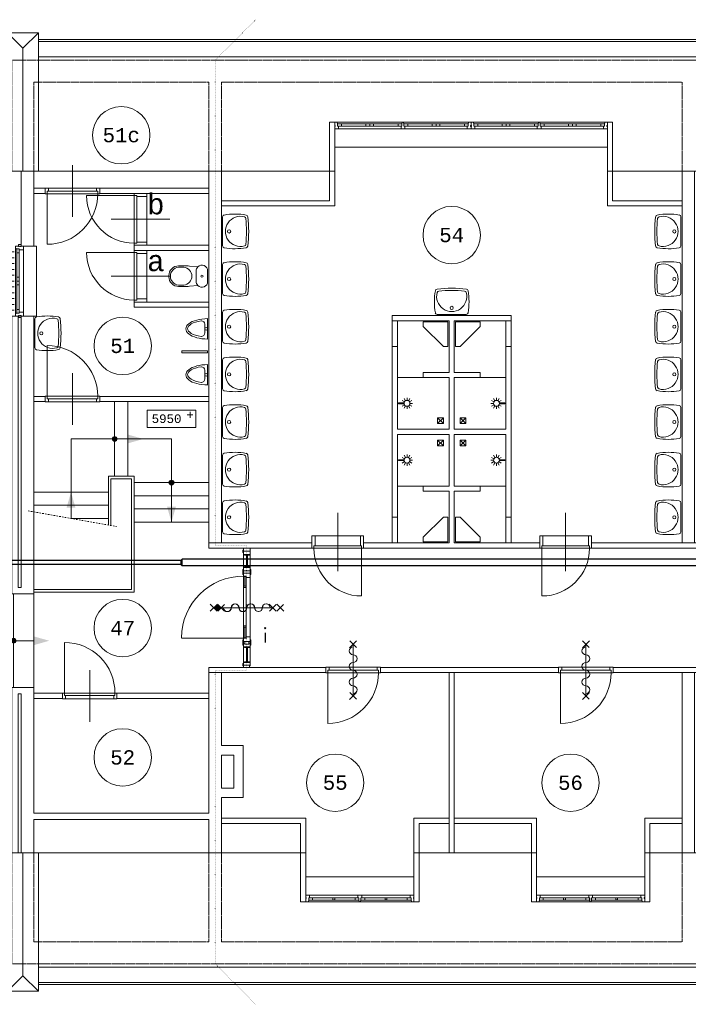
# Model space of a CAD drawing. Header units: millimetres. Extents: x 2723 to 84179, y 13128 to 40654.
# Tile 4 of 9: x 19663 to 31313, y 18567 to 35716. Entities that reach past the tile are written whole.
import ezdxf
from ezdxf.enums import TextEntityAlignment as Align
from ezdxf.xclip import XClip

# ---------------------------------------------------------------- set-up
doc = ezdxf.new("R2010")
doc.units = ezdxf.units.MM
doc.header["$LTSCALE"] = 50
doc.header["$XCLIPFRAME"] = 0
for name, pattern in [('Xref-2e26$0$DASHDOT', [1, 0.5, -0.25, 0, -0.25]), ('Xref-2e26$0$DOT', [0.25, 0, -0.25]), ('Xref-2e26$0$HIDDEN', [0.375, 0.25, -0.125])]:
    doc.linetypes.add(name, pattern=pattern)
doc.layers.get('0').update_dxf_attribs({"linetype": 'CONTINUOUS'})
for name, color, linetype in [('EL6131--_KG', 3, 'CONTINUOUS'), ('Xref', 8, 'CONTINUOUS'), ('Xref-2e26$0$AL$1A---_ALGEMEEN', 8, 'CONTINUOUS'), ('Xref-2e26$0$AM$1A---_ARCERING', 8, 'CONTINUOUS'), ('Xref-2e26$0$AT$1A---_TEKST035', 8, 'CONTINUOUS'), ('Xref-2e26$0$AT$1A---_TEKST050', 8, 'CONTINUOUS'), ('Xref-2e26$0$AT$1A---_TEKST070', 8, 'CONTINUOUS')]:
    doc.layers.add(name, color=color, linetype=linetype)
doc.styles.add('Xref-2e26$0$MONOTXT', font='MONOTXT')
doc.styles.add('Xref-2e26$0$ROMANS', font='ROMANS')
pattern_1 = [(45, (0, 0), (-10.6066, 10.6066), [])]
pattern_2 = [(315, (0, 0), (7.07107, 7.07107), [])]

# ---------------------------------------------------------------- blocks, each defined once
blk = doc.blocks.new('*O41')
at = {"layer": 'Xref-2e26$0$AL$1A---_ALGEMEEN', "color": 0, "linetype": 'Continuous', "lineweight": 0}
for p, q in [((-130, 565.5), (-130, -565.5)), ((9, 543), (9, -543)), ((-240, 508.33), (-150, 508.33)), ((-240, 406.66), (-150, 406.66)), ((-106, 493), (-106, 67)), ((-63, 493), (-63, 67)), ((-240, 305), (-150, 305)), ((-240, 203.33), (-150, 203.33)), ((-240, 101.66), (-150, 101.66)), ((-240, 0), (-150, 0)), ((-240, -101.66), (-150, -101.66)), ((-106, -67), (-106, -493)), ((-63, -67), (-63, -493)), ((-240, -203.33), (-150, -203.33)), ((-240, -305), (-150, -305)), ((-240, -406.66), (-150, -406.66)), ((-240, -508.33), (-150, -508.33))]:
    blk.add_line(p, q, dxfattribs=at)
for points in [[(-190, 610), (-240, 610), (-240, -610), (-190, -610)], [(190, 610), (240, 610), (240, -610), (190, -610)]]:
    blk.add_lwpolyline(points, dxfattribs=at)
for points in [[(9, 610), (9, 545.15), (6.86, 543), (-63, 543), (-63, 560), (-114, 560), (-114, 565.5), (-127.78, 565.5), (-130, 567.72), (-130, 610), (-76, 610), (-76, 601), (-60, 601), (-60, 610), (-46, 610), (-46, 601), (-30, 601), (-30, 610)], [(-106, 560), (-106, 493), (-63, 493), (-63, 560)], [(-30, 635), (-30, 601), (-46, 601), (-46, 610), (-60, 610), (-60, 601), (-76, 601), (-76, 635)], [(-106, 67), (-106, 0), (-63, 0), (-63, 67)], [(-106, -67), (-106, 0), (-63, 0), (-63, -67)], [(-106, -560), (-106, -493), (-63, -493), (-63, -560)], [(9, -610), (9, -545.15), (6.86, -543), (-63, -543), (-63, -560), (-114, -560), (-114, -565.5), (-127.78, -565.5), (-130, -567.72), (-130, -610), (-76, -610), (-76, -601), (-60, -601), (-60, -610), (-46, -610), (-46, -601), (-30, -601), (-30, -610)], [(-30, -635), (-30, -601), (-46, -601), (-46, -610), (-60, -610), (-60, -601), (-76, -601), (-76, -635)]]:
    blk.add_lwpolyline(points, close=True, dxfattribs=at)
blk = doc.blocks.new('Xref-2e26$0$DRPSTD')
at = {"layer": 'Xref-2e26$0$AL$1A---_ALGEMEEN', "color": 0, "linetype": 'Continuous', "lineweight": 0}
blk.add_lwpolyline([(-31.3, 0), (31.3, 0), (33.54, -2.23), (33.54, -47), (16.54, -47), (16.54, -98), (11.04, -98), (11.04, -111.78), (8.82, -114), (-8.74, -114), (-10.96, -111.78), (-10.96, -98), (-16.46, -98), (-16.46, -47), (-33.46, -47), (-33.46, -2.14)], close=True, dxfattribs=at)
blk = doc.blocks.new('*O42')
at = {"layer": 'Xref-2e26$0$AL$1A---_ALGEMEEN', "color": 0, "linetype": 'Continuous', "lineweight": 0}
for p, q in [((-1198.5, 57), (-2330.5, 57)), ((-1831.5, 33), (-2258, 33)), ((-1271, 33), (-1697.5, 33)), ((-44.5, 57), (-1176.5, 57)), ((-677.5, 33), (-1104, 33)), ((-117, 33), (-543.5, 33)), ((44.5, 57), (1176.5, 57)), ((117, 33), (543.5, 33)), ((677.5, 33), (1104, 33)), ((1198.5, 57), (2330.5, 57)), ((1271, 33), (1697.5, 33)), ((1831.5, 33), (2258, 33)), ((-1221, -57), (-2308, -57)), ((-1831.5, -10), (-2258, -10)), ((-1271, -10), (-1697.5, -10)), ((-67, -57), (-1154, -57)), ((-677.5, -10), (-1104, -10)), ((-117, -10), (-543.5, -10)), ((67, -57), (1154, -57)), ((117, -10), (543.5, -10)), ((677.5, -10), (1104, -10)), ((1221, -57), (2308, -57)), ((1271, -10), (1697.5, -10)), ((1831.5, -10), (2258, -10))]:
    blk.add_line(p, q, dxfattribs=at)
for points in [[(-2375, -57), (-2310.15, -57), (-2308, -54.86), (-2308, -10), (-2325, -10), (-2325, 41), (-2330.5, 41), (-2330.5, 54.78), (-2332.72, 57), (-2375, 57), (-2375, 3), (-2366, 3), (-2366, -18), (-2375, -18)], [(-2325, 33), (-2258, 33), (-2258, -10), (-2325, -10)], [(-1831.5, 33), (-1764.5, 33), (-1764.5, -10), (-1831.5, -10)], [(-1697.5, 33), (-1764.5, 33), (-1764.5, -10), (-1697.5, -10)], [(-1204, 33), (-1271, 33), (-1271, -10), (-1204, -10)], [(-1171, 33), (-1104, 33), (-1104, -10), (-1171, -10)], [(-677.5, 33), (-610.5, 33), (-610.5, -10), (-677.5, -10)], [(-543.5, 33), (-610.5, 33), (-610.5, -10), (-543.5, -10)], [(-50, 33), (-117, 33), (-117, -10), (-50, -10)], [(0, -57), (-64.85, -57), (-67, -54.86), (-67, -10), (-50, -10), (-50, 41), (-44.5, 41), (-44.5, 54.78), (-42.28, 57), (0, 57), (0, 3), (-9, 3), (-9, -18), (0, -18)], [(0, -57), (64.85, -57), (67, -54.86), (67, -10), (50, -10), (50, 41), (44.5, 41), (44.5, 54.78), (42.28, 57), (0, 57), (0, 3), (9, 3), (9, -18), (0, -18)], [(50, 33), (117, 33), (117, -10), (50, -10)], [(543.5, 33), (610.5, 33), (610.5, -10), (543.5, -10)], [(677.5, 33), (610.5, 33), (610.5, -10), (677.5, -10)], [(1171, 33), (1104, 33), (1104, -10), (1171, -10)], [(1204, 33), (1271, 33), (1271, -10), (1204, -10)], [(1697.5, 33), (1764.5, 33), (1764.5, -10), (1697.5, -10)], [(1831.5, 33), (1764.5, 33), (1764.5, -10), (1831.5, -10)], [(2325, 33), (2258, 33), (2258, -10), (2325, -10)], [(2375, -57), (2310.15, -57), (2308, -54.86), (2308, -10), (2325, -10), (2325, 41), (2330.5, 41), (2330.5, 54.78), (2332.72, 57), (2375, 57), (2375, 3), (2366, 3), (2366, -18), (2375, -18)]]:
    blk.add_lwpolyline(points, close=True, dxfattribs=at)
at = {"layer": 'Xref-2e26$0$AL$1A---_ALGEMEEN', "color": 0, "linetype": 'Continuous', "lineweight": 0, "yscale": -1}
blk.add_blockref('Xref-2e26$0$DRPSTD', (-1187.54, -57), dxfattribs=at)
at = {"layer": 'Xref-2e26$0$AL$1A---_ALGEMEEN', "color": 0, "linetype": 'Continuous', "lineweight": 0, "rotation": 180}
blk.add_blockref('Xref-2e26$0$DRPSTD', (1187.54, -57), dxfattribs=at)
blk = doc.blocks.new('*O48')
at = {"layer": 'Xref-2e26$0$AL$1A---_ALGEMEEN', "color": 0, "linetype": 'Continuous', "lineweight": 0}
for p, q in [((-34, 57), (-876, 57)), ((-460, 10), (-826, 10)), ((-84, 10), (-449, 10)), ((876, 57), (34, 57)), ((449, 10), (84, 10)), ((826, 10), (460, 10)), ((-11, -57), (-898, -57)), ((-459, -33), (-826, -33)), ((-84, -33), (-450, -33)), ((898, -57), (11, -57)), ((450, -33), (84, -33)), ((826, -33), (459, -33))]:
    blk.add_line(p, q, dxfattribs=at)
for points in [[(-942, 57), (-878, 57), (-876, 55), (-876, 10), (-892, 10), (-892, -41), (-898, -41), (-898, -55), (-900, -57), (-942, -57), (-942, -3), (-934, -3), (-934, 18), (-942, 18)], [(-892, -33), (-826, -33), (-826, 10), (-892, 10)], [(-16, -33), (-84, -33), (-84, 10), (-16, 10)], [(16, -33), (84, -33), (84, 10), (16, 10)], [(892, -33), (826, -33), (826, 10), (892, 10)], [(942, 57), (878, 57), (876, 55), (876, 10), (892, 10), (892, -41), (898, -41), (898, -55), (900, -57), (942, -57), (942, -3), (934, -3), (934, 18), (942, 18)]]:
    blk.add_lwpolyline(points, close=True, dxfattribs=at)
for points in [[(-450, -33), (-459, -33), (-459, -30, -0.397174), (-465, -25), (-465, -22, 0.406754), (-470, -17), (-470, 2), (-460, 10), (-449, 10), (-439, 2), (-439, -17, 0.406754), (-444, -22), (-444, -25, -0.397174), (-450, -30), (-450, -33)], [(450, -33), (459, -33), (459, -30, 0.397174), (464, -25), (464, -22, -0.406754), (470, -17), (470, 2), (460, 10), (449, 10), (439, 2), (439, -17, -0.406754), (444, -22), (444, -25, 0.397174), (450, -30), (450, -33)]]:
    blk.add_lwpolyline(points, format="xyb", dxfattribs=at)
blk.add_blockref('Xref-2e26$0$DRPSTD', (0, 57), dxfattribs=at)
blk = doc.blocks.new('*O49')
at = {"layer": 'Xref-2e26$0$AL$1A---_ALGEMEEN', "color": 0, "linetype": 'Continuous', "lineweight": 0}
for p, q in [((-34, 57), (-876, 57)), ((-460, 10), (-826, 10)), ((-84, 10), (-449, 10)), ((876, 57), (34, 57)), ((449, 10), (84, 10)), ((826, 10), (460, 10)), ((-11, -57), (-898, -57)), ((-459, -33), (-826, -33)), ((-84, -33), (-450, -33)), ((898, -57), (11, -57)), ((450, -33), (84, -33)), ((826, -33), (459, -33))]:
    blk.add_line(p, q, dxfattribs=at)
for points in [[(-942, 57), (-878, 57), (-876, 55), (-876, 10), (-892, 10), (-892, -41), (-898, -41), (-898, -55), (-900, -57), (-942, -57), (-942, -3), (-934, -3), (-934, 18), (-942, 18)], [(-892, -33), (-826, -33), (-826, 10), (-892, 10)], [(-16, -33), (-84, -33), (-84, 10), (-16, 10)], [(16, -33), (84, -33), (84, 10), (16, 10)], [(892, -33), (826, -33), (826, 10), (892, 10)], [(942, 57), (878, 57), (876, 55), (876, 10), (892, 10), (892, -41), (898, -41), (898, -55), (900, -57), (942, -57), (942, -3), (934, -3), (934, 18), (942, 18)]]:
    blk.add_lwpolyline(points, close=True, dxfattribs=at)
for points in [[(-450, -33), (-459, -33), (-459, -30, -0.397174), (-465, -25), (-465, -22, 0.406754), (-470, -17), (-470, 2), (-460, 10), (-449, 10), (-439, 2), (-439, -17, 0.406754), (-445, -22), (-445, -25, -0.397174), (-450, -30), (-450, -33)], [(450, -33), (459, -33), (459, -30, 0.397174), (464, -25), (464, -22, -0.406754), (470, -17), (470, 2), (460, 10), (449, 10), (439, 2), (439, -17, -0.406754), (444, -22), (444, -25, 0.397174), (450, -30), (450, -33)]]:
    blk.add_lwpolyline(points, format="xyb", dxfattribs=at)
blk.add_blockref('Xref-2e26$0$DRPSTD', (0, 57), dxfattribs=at)
blk = doc.blocks.new('Xref-2e26$0$ED0881')
at = {"layer": 'Xref-2e26$0$AL$1A---_ALGEMEEN', "color": 0, "linetype": 'Continuous', "lineweight": 0}
for p, q in [((475, -400), (475, 500)), ((915, 0), (35, 0)), ((55, 100), (895, 100)), ((55, 45), (895, 45))]:
    blk.add_line(p, q, dxfattribs=at)
for points in [[(55, 100), (0, 100), (0, 0), (35, 0), (35, 45), (55, 45), (55, 100)], [(950, 0), (915, 0), (915, 45), (895, 45), (895, 100), (950, 100), (950, 0)]]:
    blk.add_lwpolyline(points, close=True, dxfattribs=at)
blk.add_lwpolyline([(35, 0), (35, -880, 0.414214), (915, 0)], format="xyb", dxfattribs=at)
blk = doc.blocks.new('*O59')
at = {"layer": 'Xref-2e26$0$AL$1A---_ALGEMEEN', "color": 0, "linetype": 'Continuous', "lineweight": 0}
for p, q in [((-45, -225), (-45, 225)), ((45, -225), (45, 225))]:
    blk.add_line(p, q, dxfattribs=at)
blk = doc.blocks.new('*O60')
at = {"layer": 'Xref-2e26$0$AL$1A---_ALGEMEEN', "color": 0, "linetype": 'Continuous', "lineweight": 0}
for p, q in [((-45, -225), (-45, 225)), ((45, -225), (45, 225))]:
    blk.add_line(p, q, dxfattribs=at)
blk = doc.blocks.new('*O61')
at = {"layer": 'Xref-2e26$0$AL$1A---_ALGEMEEN', "color": 0, "linetype": 'Continuous', "lineweight": 0}
for p, q in [((-45, -225), (-45, 225)), ((45, -225), (45, 225))]:
    blk.add_line(p, q, dxfattribs=at)
blk = doc.blocks.new('*O62')
at = {"layer": 'Xref-2e26$0$AL$1A---_ALGEMEEN', "color": 0, "linetype": 'Continuous', "lineweight": 0}
for p, q in [((-45, -225), (-45, 225)), ((45, -225), (45, 225))]:
    blk.add_line(p, q, dxfattribs=at)
blk = doc.blocks.new('Xref-2e26$0$DP01A')
at = {"layer": 'Xref-2e26$0$AL$1A---_ALGEMEEN', "color": 0, "linetype": 'Continuous', "lineweight": 0}
for p, q in [((-44, 192), (-85, 215)), ((-25, 210), (-49, 251)), ((0, 217), (0, 264)), ((25, 210), (49, 251)), ((44, 192), (85, 215)), ((-51, 166), (-98, 166)), ((-44, 141), (-85, 117)), ((-25, 122), (-49, 81)), ((-8, 20), (-8, 116)), ((-8, 20), (8, 20)), ((8, 20), (8, 116)), ((25, 122), (49, 81)), ((44, 141), (85, 117)), ((51, 166), (98, 166))]:
    blk.add_line(p, q, dxfattribs=at)
blk.add_circle((0, 166), 51, dxfattribs=at)
blk = doc.blocks.new('*O63')
at = {"layer": 'Xref-2e26$0$AL$1A---_ALGEMEEN', "color": 0, "linetype": 'Continuous', "lineweight": 0}
for p, q in [((-50, -50), (50, 50)), ((-50, 50), (50, -50))]:
    blk.add_line(p, q, dxfattribs=at)
blk.add_lwpolyline([(-50, -50), (50, -50), (50, 50), (-50, 50)], close=True, dxfattribs=at)
blk = doc.blocks.new('*O64')
at = {"layer": 'Xref-2e26$0$AL$1A---_ALGEMEEN', "color": 0, "linetype": 'Continuous', "lineweight": 0}
for p, q in [((50, -50), (-50, 50)), ((50, 50), (-50, -50))]:
    blk.add_line(p, q, dxfattribs=at)
blk.add_lwpolyline([(50, -50), (-50, -50), (-50, 50), (50, 50)], close=True, dxfattribs=at)
blk = doc.blocks.new('*O65')
at = {"layer": 'Xref-2e26$0$AL$1A---_ALGEMEEN', "color": 0, "linetype": 'Continuous', "lineweight": 0}
for p, q in [((-50, 50), (50, -50)), ((-50, -50), (50, 50))]:
    blk.add_line(p, q, dxfattribs=at)
blk.add_lwpolyline([(-50, 50), (50, 50), (50, -50), (-50, -50)], close=True, dxfattribs=at)
blk = doc.blocks.new('*O66')
at = {"layer": 'Xref-2e26$0$AL$1A---_ALGEMEEN', "color": 0, "linetype": 'Continuous', "lineweight": 0}
for p, q in [((50, 50), (-50, -50)), ((50, -50), (-50, 50))]:
    blk.add_line(p, q, dxfattribs=at)
blk.add_lwpolyline([(50, 50), (-50, 50), (-50, -50), (50, -50)], close=True, dxfattribs=at)
blk = doc.blocks.new('Xref-2e26$0$ED0831')
at = {"layer": 'Xref-2e26$0$AL$1A---_ALGEMEEN', "color": 0, "linetype": 'Continuous', "lineweight": 0}
for p, q in [((450, -400), (450, 620)), ((0, 0), (0, 220)), ((0, 220), (55, 220)), ((55, 220), (845, 220)), ((55, 220), (55, 45)), ((900, 220), (845, 220)), ((845, 220), (845, 45)), ((900, 0), (900, 220)), ((35, 0), (0, 0)), ((55, 45), (35, 45)), ((35, 45), (35, 0)), ((35, 0), (35, -830)), ((865, 0), (35, 0)), ((55, 45), (845, 45)), ((845, 45), (865, 45)), ((865, 45), (865, 0)), ((865, 0), (900, 0))]:
    blk.add_line(p, q, dxfattribs=at)
blk.add_arc((35, 0), 830, 270, 360, dxfattribs=at)
blk = doc.blocks.new('Xref-2e26$0$WT01')
at = {"layer": 'Xref-2e26$0$AL$1A---_ALGEMEEN', "color": 0, "linetype": 'Continuous', "lineweight": 0}
blk.add_line((-253, -20), (253, -20), dxfattribs=at)
blk.add_circle((0, -133), 28.1, dxfattribs=at)
for centre, radius, start, end in [((766, -236), 1068, 169.7983, 190.5514), ((-253, -53), 33, 90, 169.9973), ((0, -332), 263, 344.8667, 195.1333), ((253, -53), 33, 10.0027, 90), ((-766, -236), 1068, 349.4486, 10.2017), ((-252, -426), 33, 190.3455, 263.1425), ((0, 1669), 2144, 263.1425, 276.8575), ((-222, -392), 33, 195.1333, 263.9582), ((0, 1707), 2144, 263.9582, 276.0418), ((222, -392), 33, 276.0418, 344.8667), ((252, -426), 33, 276.8575, 349.6545)]:
    blk.add_arc(centre, radius, start, end, dxfattribs=at)
blk = doc.blocks.new('Xref-2e26$0$URIN03')
at = {"layer": 'Xref-2e26$0$AL$1A---_ALGEMEEN', "color": 0, "linetype": 'Continuous', "lineweight": 0}
for p, q in [((-177, -50), (-178, -50)), ((178, -50), (177, -50))]:
    blk.add_line(p, q, dxfattribs=at)
blk.add_lwpolyline([(-178, -20), (178, -20)], dxfattribs=at)
for points in [[(7, -70), (-72, -70, 0.414214), (-132, -130), (-132, -133)], [(0, -70), (80, -70, -0.414214), (140, -130), (140, -133)]]:
    blk.add_lwpolyline(points, format="xyb", dxfattribs=at)
blk.add_circle((0, -45), 25, dxfattribs=at)
for centre, major_axis, ratio, start_param, end_param in [((0, -20), (0, -380), 0.467105, 4.712389, 7.853982), ((7, -20), (0, -350), 0.421429, 5.041111, 6.283185), ((0, -20), (0, -350), 0.421429, 0, 1.242074)]:
    blk.add_ellipse(centre, major_axis=major_axis, ratio=ratio, start_param=start_param, end_param=end_param, dxfattribs=at)
blk = doc.blocks.new('Xref-2e26$0$CLOS02')
at = {"layer": 'Xref-2e26$0$AL$1A---_ALGEMEEN', "color": 0, "linetype": 'Continuous', "lineweight": 0}
for p, q in [((-92, -220), (92, -220)), ((-155, -528), (-155, -436)), ((155, -528), (155, -436)), ((-1, -670), (1, -670))]:
    blk.add_line(p, q, dxfattribs=at)
blk.add_lwpolyline([(-176, -338), (-162, -192, -0.674333), (-92, -20), (92, -20, -0.674333), (162, -192), (176, -338, -0.023285), (180, -431), (180, -525, -0.414214), (10, -695), (-10, -695, -0.414214), (-180, -525), (-180, -431, -0.023285), (-176, -338)], format="xyb", dxfattribs=at)
blk.add_circle((0, -120), 20, dxfattribs=at)
for centre, radius, start, end in [((-92, -120), 100, 225.9727, 270), ((0, -450), 156, 4.9264, 175.0736), ((92, -120), 100, 270, 314.0273), ((0, -514), 156, 184.9259, 355.0741)]:
    blk.add_arc(centre, radius, start, end, dxfattribs=at)
blk = doc.blocks.new('*O75')
at = {"layer": 'Xref-2e26$0$AM$1A---_ARCERING', "linetype": 'Continuous', "lineweight": 0}
for points in [[(-23, 1010, 1), (-108, 1010, 1)], [(967, 250, 1), (882, 250, 1)]]:
    blk.add_hatch(color=256, dxfattribs=at).paths.add_polyline_path(points)
at = {"layer": 'Xref-2e26$0$AL$1A---_ALGEMEEN', "color": 0, "linetype": 'Continuous', "lineweight": 0}
for p, q in [((-66, 360), (-66, 1660)), ((164, 360), (164, 1660)), ((924, 1010), (-826, 1010)), ((-826, 1010), (-826, -375)), ((924, -440), (924, 1010)), ((274, 250), (1574, 250)), ((-1476, 85), (-176, 85)), ((274, 20), (1574, 20)), ((-1476, -145), (-176, -145)), ((274, -210), (1574, -210)), ((-826, -375), (-176, -375)), ((274, -440), (1574, -440))]:
    blk.add_line(p, q, dxfattribs=at)
at = {"layer": 'Xref-2e26$0$AL$1A---_ALGEMEEN', "color": 0, "linetype": 'Xref-2e26$0$DASHDOT', "lineweight": 0}
blk.add_line((-1574, -243), (-32, -515), dxfattribs=at)
at = {"layer": 'Xref-2e26$0$AL$1A---_ALGEMEEN', "color": 0, "linetype": 'Continuous', "lineweight": 0}
for points in [[(-176, -490), (-176, 360), (274, 360), (274, -1660), (-1476, -1660)], [(-131, -498), (-131, 315), (229, 315), (229, -1615), (-1476, -1615)]]:
    blk.add_lwpolyline(points, dxfattribs=at)
for centre in [(-66, 1010), (924, 250)]:
    blk.add_circle(centre, 42.4, dxfattribs=at)
for points in [[(164, 1087), (434, 1010), (164, 933)], [(-903, -185), (-826, 85), (-749, -185)], [(1001, -170), (924, -440), (847, -170)]]:
    blk.add_solid(points, dxfattribs=at)
blk = doc.blocks.new('*O76')
at = {"layer": 'Xref-2e26$0$AM$1A---_ARCERING', "linetype": 'Continuous', "lineweight": 0}
blk.add_hatch(color=256, dxfattribs=at).paths.add_polyline_path([(-217.6, 0, 1), (-302.4, 0, 1)])
at = {"layer": 'Xref-2e26$0$AL$1A---_ALGEMEEN', "color": 0, "linetype": 'Continuous', "lineweight": 0}
for p, q in [((-260, -815), (-260, 815)), ((90, -815), (90, 815)), ((-360, 0), (90, 0))]:
    blk.add_line(p, q, dxfattribs=at)
blk.add_circle((-260, 0), 42.4, dxfattribs=at)
blk.add_solid([(90, 76.95), (360, 0), (90, -76.95)], dxfattribs=at)
blk = doc.blocks.new('*O78')
at = {"layer": 'Xref-2e26$0$AL$1A---_ALGEMEEN', "color": 0, "linetype": 'Continuous', "lineweight": 0}
for p in [(0, 1205), (-270, -1205), (270, -1205)]:
    blk.add_line(p, (0, -935), dxfattribs=at)
blk.add_lwpolyline([(-270, 1205), (270, 1205), (270, -1205), (-270, -1205)], close=True, dxfattribs=at)
blk = doc.blocks.new('*O79')
at = {"layer": 'Xref-2e26$0$AL$1A---_ALGEMEEN', "color": 0, "linetype": 'Continuous', "lineweight": 0}
for p in [(-270, 1205), (270, 1205), (0, -1205)]:
    blk.add_line(p, (0, 935), dxfattribs=at)
blk.add_lwpolyline([(-270, -1205), (270, -1205), (270, 1205), (-270, 1205)], close=True, dxfattribs=at)
blk = doc.blocks.new('Xref-2e26$0$BRW60')
at = {"layer": 'Xref-2e26$0$AL$1A---_ALGEMEEN', "color": 0, "linetype": 'Continuous', "lineweight": 0}
for p, q in [((-61.42, 393.58), (61.43, 516.42)), ((59.19, 395.81), (-59.19, 514.19)), ((-61.42, -506.42), (61.43, -383.58)), ((59.19, -504.19), (-59.19, -385.81))]:
    blk.add_line(p, q, dxfattribs=at)
blk = doc.blocks.new('*O131')
at = {"layer": 'Xref-2e26$0$AL$1A---_ALGEMEEN', "color": 0, "linetype": 'Continuous', "lineweight": 0}
blk.add_lwpolyline([(0, -407, 1), (0, -271, -1), (0, -136, 1), (0, 0, -1), (0, 136, 1), (0, 271, -1), (0, 407)], format="xyb", dxfattribs=at)
blk = doc.blocks.new('Xref-2e26$0$BRW00')
at = {"layer": 'Xref-2e26$0$AL$1A---_ALGEMEEN', "color": 0, "linetype": 'Continuous', "lineweight": 0}
blk.add_blockref('*O131', (0, 0), dxfattribs=at)
blk = doc.blocks.new('*O132')
at = {"layer": 'Xref-2e26$0$AL$1A---_ALGEMEEN', "color": 0, "linetype": 'Continuous', "lineweight": 0}
blk.add_line((0, 450), (0, -450), dxfattribs=at)
for name in ['Xref-2e26$0$BRW00', 'Xref-2e26$0$BRW60']:
    blk.add_blockref(name, (0, -5), dxfattribs=at)
blk = doc.blocks.new('*O133')
at = {"layer": 'Xref-2e26$0$AL$1A---_ALGEMEEN', "color": 0, "linetype": 'Continuous', "lineweight": 0}
blk.add_line((0, 450), (0, -450), dxfattribs=at)
for name in ['Xref-2e26$0$BRW00', 'Xref-2e26$0$BRW60']:
    blk.add_blockref(name, (0, -5), dxfattribs=at)
blk = doc.blocks.new('*O156')
at = {"layer": 'Xref-2e26$0$AL$1A---_ALGEMEEN', "color": 0, "linetype": 'Continuous', "lineweight": 0}
for p, q in [((-641.42, 61.43), (-518.58, -61.42)), ((-639.19, -59.18), (-520.81, 59.2)), ((-511.42, 61.43), (-388.58, -61.42)), ((-509.19, -59.18), (-390.81, 59.2)), ((450, 0.01), (-450, 0.01)), ((388.58, 61.43), (511.42, -61.42)), ((390.81, -59.18), (509.19, 59.2)), ((518.58, 61.43), (641.42, -61.42)), ((520.81, -59.18), (639.19, 59.2))]:
    blk.add_line(p, q, dxfattribs=at)
at = {"layer": 'Xref-2e26$0$AL$1A---_ALGEMEEN', "color": 0, "linetype": 'Continuous', "lineweight": 0, "rotation": 270}
blk.add_blockref('Xref-2e26$0$BRW00', (-5, 0.01), dxfattribs=at)
blk = doc.blocks.new('*O155')
at = {"layer": 'Xref-2e26$0$AM$1A---_ARCERING', "linetype": 'Continuous', "lineweight": 0}
h = blk.add_hatch(dxfattribs=at)
h.set_pattern_fill('_USER', color=256, scale=15, angle=45, style=0, pattern_type=0)
h.set_pattern_definition(pattern_1)
edge = h.paths.add_edge_path()
edge.add_arc((-260, 0), 42.4, 0, 360)
h.dxf.unprotected_set("ltscale", 0)
h = blk.add_hatch(dxfattribs=at)
h.set_pattern_fill('_USER', color=256, scale=15, angle=45, style=0, pattern_type=0)
h.set_pattern_definition(pattern_1)
edge = h.paths.add_edge_path()
edge.add_arc((-260, 0), 42.4, 0, 360)
h.dxf.unprotected_set("ltscale", 0)
h = blk.add_hatch(dxfattribs=at)
h.set_pattern_fill('_USER', color=256, scale=10, angle=315, style=0, pattern_type=0)
h.set_pattern_definition(pattern_2)
edge = h.paths.add_edge_path()
edge.add_arc((-260, 0), 42.4, 0, 360)
h.dxf.unprotected_set("ltscale", 0)
h = blk.add_hatch(dxfattribs=at)
h.set_pattern_fill('_USER', color=256, scale=10, angle=315, style=0, pattern_type=0)
h.set_pattern_definition(pattern_2)
edge = h.paths.add_edge_path()
edge.add_arc((-260, 0), 42.4, 0, 360)
h.dxf.unprotected_set("ltscale", 0)
at = {"layer": 'Xref-2e26$0$AL$1A---_ALGEMEEN', "color": 0, "linetype": 'Continuous', "lineweight": 0}
for p, q in [((100.01, 1040), (387.48, 1040)), ((193.75, -954), (193.75, 928)), ((307.75, -954), (307.75, 928)), ((307.75, -506), (307.75, 524)), ((192.25, -317.25), (192.25, 354)), ((237.25, -317.25), (237.25, 354)), ((700.75, 0), (-199.25, 0)), ((-888.57, -530), (194.75, -530)), ((100.01, -1040), (387.48, -1040))]:
    blk.add_line(p, q, dxfattribs=at)
for points in [[(215.75, 984), (193.75, 984), (193.75, 1040), (307.75, 1040), (307.75, 984), (285.75, 984)], [(234.75, 374), (234.75, 548), (194.75, 548), (194.75, 374)], [(229.75, 374), (229.75, 543), (199.75, 543), (199.75, 374)], [(194.75, -337.25), (194.75, -530), (234.75, -530), (234.75, -337.25)], [(199.75, -337.25), (199.75, -525), (229.75, -525), (229.75, -337.25)], [(215.75, -626), (193.75, -626), (193.75, -682), (307.75, -682), (307.75, -626), (285.75, -626)]]:
    blk.add_lwpolyline(points, dxfattribs=at)
for points in [[(193.75, 1004), (193.75, 964), (178.75, 964), (178.75, 1004)], [(208.75, 928), (243.75, 928), (243.75, 913), (234.75, 913), (208.75, 918)], [(243.75, 700), (243.75, 928), (257.75, 928), (257.75, 700)], [(292.75, 928), (257.75, 928), (257.75, 913), (266.75, 913), (292.75, 918)], [(208.75, 700), (243.75, 700), (243.75, 715), (234.75, 715), (208.75, 710)], [(292.75, 700), (257.75, 700), (257.75, 715), (266.75, 715), (292.75, 710)], [(193.75, 574), (193.75, 644), (193.75, 674), (181.75, 668), (181.75, 580)], [(307.75, 574), (307.75, 644), (307.75, 674), (319.75, 668), (319.75, 580)], [(192.25, 354), (192.25, 374), (237.25, 374), (237.25, 354)], [(192.25, -337.25), (192.25, -317.25), (237.25, -317.25), (237.25, -337.25)], [(193.75, -556), (193.75, -626), (193.75, -656), (181.75, -650), (181.75, -562)], [(208.75, -682), (243.75, -682), (243.75, -697), (234.75, -697), (208.75, -692)], [(285.75, -636), (285.75, -586), (215.75, -586), (215.75, -636)], [(243.75, -954), (243.75, -682), (257.75, -682), (257.75, -954)], [(292.75, -682), (257.75, -682), (257.75, -697), (266.75, -697), (292.75, -692)], [(307.75, -556), (307.75, -626), (307.75, -656), (319.75, -650), (319.75, -562)], [(193.75, -1014), (193.75, -974), (178.75, -974), (178.75, -1014)], [(193.75, -954), (307.75, -954), (307.75, -1010), (292.75, -1010), (292.75, -1000), (193.75, -1000)], [(292.75, -1040), (292.75, -1000), (193.75, -1000), (193.75, -1040)], [(208.75, -954), (243.75, -954), (243.75, -939), (234.75, -939), (208.75, -944)], [(292.75, -954), (257.75, -954), (257.75, -939), (266.75, -939), (292.75, -944)]]:
    blk.add_lwpolyline(points, close=True, dxfattribs=at)
for points in [[(193.75, 928), (307.75, 928), (307.75, 984), (292.75, 984), (292.75, 984), (193.75, 984)], [(193.75, 700), (307.75, 700), (307.75, 644), (292.75, 644), (292.75, 644), (193.75, 644)], [(307.75, 524), (307.75, 604), (193.75, 604), (193.75, 549), (235.75, 549), (235.75, 524)], [(307.75, -506), (307.75, -586), (193.75, -586), (193.75, -531), (235.75, -531), (235.75, -506)]]:
    blk.add_lwpolyline(points, close=True, dxfattribs=at).dxf.unprotected_set("ltscale", 0)
blk.add_arc((186.69, -530.85), 1078.88, 89.571956, 179.571956, dxfattribs=at)
blk.add_blockref('*O156', (250.75, -0.01), dxfattribs=at)
at = {"layer": 'Xref-2e26$0$AL$1A---_ALGEMEEN', "color": 0, "linetype": 'Continuous', "lineweight": 0, "rotation": 90}
blk.add_blockref('Xref-2e26$0$BRW00', (250.75, 0), dxfattribs=at)
blk = doc.blocks.new('Xref-2e26')
at = {"layer": 'Xref-2e26$0$AL$1A---_ALGEMEEN', "linetype": 'Continuous', "lineweight": 0}
for p, q in [((96027.42, 102536.73), (143542.42, 102536.73)), ((96027.42, 102506.73), (143542.42, 102506.73)), ((96027.42, 102236.73), (143542.42, 102236.73)), ((101192.42, 100662.73), (105942.42, 100662.73)), ((101102.42, 100246.73), (96027.42, 100246.73)), ((105942.42, 100246.73), (109212.42, 100246.73)), ((102734.92, 96651.73), (102284.92, 96651.73)), ((103724.92, 96651.73), (104174.92, 96651.73)), ((102734.92, 94761.73), (102289.94, 94761.73)), ((103724.92, 94761.73), (104169.9, 94761.73)), ((99217.42, 90241.73), (99597.42, 90241.73)), ((99597.42, 90241.73), (99597.42, 89336.73)), ((99217.42, 89336.73), (99597.42, 89336.73)), ((100597.42, 88371.73), (96027.42, 88371.73)), ((104617.42, 88371.73), (102662.42, 88371.73)), ((106682.42, 88371.73), (108662.42, 88371.73)), ((100687.42, 87955.73), (102572.42, 87955.73)), ((106592.42, 87955.73), (104707.42, 87955.73)), ((96027.42, 86381.73), (143542.42, 86381.73)), ((96027.42, 86111.73), (143542.42, 86111.73)), ((96027.42, 86081.73), (143542.42, 86081.73))]:
    blk.add_line(p, q, dxfattribs=at)
at = {"layer": 'Xref-2e26$0$AL$1A---_ALGEMEEN', "linetype": 'Xref-2e26$0$DOT', "lineweight": 0}
blk.add_lwpolyline([(99814.53, 102883.84), (99107.42, 102176.73), (99107.42, 93721.73), (99654.42, 93721.73), (99654.42, 91551.73), (99107.42, 91551.73), (99107.42, 86441.73), (99814.53, 85734.62)], dxfattribs=at)
at = {"layer": 'Xref-2e26$0$AL$1A---_ALGEMEEN', "linetype": 'Xref-2e26$0$HIDDEN', "lineweight": 0}
for points in [[(95567.42, 100246.73), (95567.42, 102176.73), (144002.42, 102176.73), (144002.42, 100246.73)], [(95947.42, 100246.73), (95947.42, 101796.73), (98997.42, 101796.73), (98997.42, 100246.73)], [(99217.42, 100246.73), (99217.42, 101796.73), (107242.42, 101796.73), (107242.42, 100246.73)], [(95567.42, 88371.73), (95567.42, 86441.73), (144002.42, 86441.73), (144002.42, 88371.73)], [(95947.42, 88371.73), (95947.42, 86821.73), (98997.42, 86821.73), (98997.42, 88371.73)], [(99217.42, 88371.73), (99217.42, 86821.73), (107242.42, 86821.73), (107242.42, 88371.73)]]:
    blk.add_lwpolyline(points, dxfattribs=at)
at = {"layer": 'Xref-2e26$0$AL$1A---_ALGEMEEN', "linetype": 'Continuous', "lineweight": 0}
for points in [[(101102.42, 100246.73), (101192.42, 100246.73), (101192.42, 101096.73), (101102.42, 101096.73)], [(105942.42, 100246.73), (106032.42, 100246.73), (106032.42, 101096.73), (105942.42, 101096.73)], [(95727.42, 98941.73), (95947.42, 98941.73), (95947.42, 100246.73), (95727.42, 100246.73)], [(98997.42, 93771.73), (99217.42, 93771.73), (99217.42, 100246.73), (98997.42, 100246.73)], [(101102.42, 100246.73), (101192.42, 100246.73), (101192.42, 99641.73), (99217.42, 99641.73), (99217.42, 99731.73), (101102.42, 99731.73)], [(106032.42, 100246.73), (105942.42, 100246.73), (105942.42, 99641.73), (107242.42, 99641.73), (107242.42, 99731.73), (106032.42, 99731.73)], [(107242.42, 93771.73), (107462.42, 93771.73), (107462.42, 100246.73), (107242.42, 100246.73)], [(96147.42, 99856.73), (95947.42, 99856.73), (95947.42, 99946.73), (96147.42, 99946.73)], [(97097.42, 99946.73), (98997.42, 99946.73), (98997.42, 99856.73), (97097.42, 99856.73)], [(97697.42, 98956.73), (98997.42, 98956.73), (98997.42, 98866.73), (97697.42, 98866.73)], [(97697.42, 97966.73), (98997.42, 97966.73), (98997.42, 97876.73), (97697.42, 97876.73)], [(95947.42, 92881.73), (95567.42, 92881.73), (95567.42, 97721.73), (95677.42, 97721.73), (95677.42, 92991.73), (95727.42, 92991.73), (95727.42, 97721.73), (95947.42, 97721.73)], [(102194.92, 97731.73), (104264.92, 97731.73), (104264.92, 97641.73), (103274.92, 97641.73), (103274.92, 96741.73), (103724.92, 96741.73), (103724.92, 96651.73), (103274.92, 96651.73), (103274.92, 95751.73), (104174.92, 95751.73), (104174.92, 97191.73), (104264.92, 97191.73), (104264.92, 94221.73), (104174.92, 94221.73), (104174.92, 95661.73), (103274.92, 95661.73), (103274.92, 94761.73), (103724.92, 94761.73), (103724.92, 94671.73), (103274.92, 94671.73), (103274.92, 93771.73), (104765.42, 93771.73), (104765.42, 93681.73), (101694.42, 93681.73), (101694.42, 93771.73), (103184.92, 93771.73), (103184.92, 94671.73), (102734.92, 94671.73), (102734.92, 94761.73), (103184.92, 94761.73), (103184.92, 95661.73), (102284.92, 95661.73), (102284.92, 94221.73), (102194.92, 94221.73), (102194.92, 97191.73), (102284.92, 97191.73), (102284.92, 95751.73), (103184.92, 95751.73), (103184.92, 96651.73), (102734.92, 96651.73), (102734.92, 96741.73), (103184.92, 96741.73), (103184.92, 97641.73), (102194.92, 97641.73)], [(102734.92, 97621.73), (103164.92, 97621.73), (103164.92, 97191.73), (103084.92, 97191.73), (102734.92, 97541.73)], [(103724.92, 97621.73), (103294.92, 97621.73), (103294.92, 97191.73), (103374.92, 97191.73), (103724.92, 97541.73)], [(98527.42, 97079.23), (98977.42, 97079.23), (98977.42, 97119.23), (98527.42, 97119.23)], [(96147.42, 96321.73), (95947.42, 96321.73), (95947.42, 96231.73), (96147.42, 96231.73)], [(97097.42, 96321.73), (98997.42, 96321.73), (98997.42, 96231.73), (97097.42, 96231.73)], [(97922.42, 95781.73), (98772.42, 95781.73), (98772.42, 96081.73), (97922.42, 96081.73)], [(102734.92, 93791.73), (103164.92, 93791.73), (103164.92, 94221.73), (103084.92, 94221.73), (102734.92, 93871.73)], [(103724.92, 93791.73), (103294.92, 93791.73), (103294.92, 94221.73), (103374.92, 94221.73), (103724.92, 93871.73)], [(98997.42, 93681.73), (100794.42, 93681.73), (100794.42, 93771.73), (98997.42, 93771.73)], [(105665.42, 93681.73), (110662.42, 93681.73), (110662.42, 93771.73), (105665.42, 93771.73)], [(98997.42, 91601.73), (101037.42, 91601.73), (101037.42, 91511.73), (98997.42, 91511.73)], [(101987.42, 91511.73), (105092.42, 91511.73), (105092.42, 91601.73), (101987.42, 91601.73)], [(109282.42, 91511.73), (106042.42, 91511.73), (106042.42, 91601.73), (109282.42, 91601.73)], [(95947.42, 91251.73), (95567.42, 91251.73), (95567.42, 88371.73), (95677.42, 88371.73), (95677.42, 91141.73), (95727.42, 91141.73), (95727.42, 88371.73), (95947.42, 88371.73), (95947.42, 88951.73), (98997.42, 88951.73), (98997.42, 88371.73), (99217.42, 88371.73), (99217.42, 89336.73), (99597.42, 89336.73), (99597.42, 90241.73), (99217.42, 90241.73), (99217.42, 91511.73), (98997.42, 91511.73), (98997.42, 89061.73), (95947.42, 89061.73)], [(103274.42, 88371.73), (103184.42, 88371.73), (103184.42, 91511.73), (103274.42, 91511.73)], [(107242.42, 91511.73), (107462.42, 91511.73), (107462.42, 88371.73), (107242.42, 88371.73)], [(96447.42, 91151.73), (95947.42, 91151.73), (95947.42, 91061.73), (96447.42, 91061.73)], [(97397.42, 91151.73), (98997.42, 91151.73), (98997.42, 91061.73), (97397.42, 91061.73)], [(99217.42, 89501.73), (99432.42, 89501.73), (99432.42, 90076.73), (99217.42, 90076.73)], [(100597.42, 88371.73), (100687.42, 88371.73), (100687.42, 88976.73), (99217.42, 88976.73), (99217.42, 88886.73), (100597.42, 88886.73)], [(102662.42, 88371.73), (102572.42, 88371.73), (102572.42, 88976.73), (103184.42, 88976.73), (103184.42, 88886.73), (102662.42, 88886.73)], [(104617.42, 88371.73), (104707.42, 88371.73), (104707.42, 88976.73), (103274.42, 88976.73), (103274.42, 88886.73), (104617.42, 88886.73)], [(106682.42, 88371.73), (106592.42, 88371.73), (106592.42, 88976.73), (107242.42, 88976.73), (107242.42, 88886.73), (106682.42, 88886.73)], [(100597.42, 88371.73), (100687.42, 88371.73), (100687.42, 87521.73), (100597.42, 87521.73)], [(102572.42, 88371.73), (102662.42, 88371.73), (102662.42, 87521.73), (102572.42, 87521.73)], [(104617.42, 88371.73), (104707.42, 88371.73), (104707.42, 87521.73), (104617.42, 87521.73)], [(106592.42, 88371.73), (106682.42, 88371.73), (106682.42, 87521.73), (106592.42, 87521.73)]]:
    blk.add_lwpolyline(points, close=True, dxfattribs=at)
for centre in [(97472.42, 100871.73), (103229.9286, 99131.72924), (97497.42407, 97201.73155), (97497.43265, 92287.6583), (97497.43158, 90035.05416), (101199.94433, 89594.24997), (105299.94177, 89594.25365)]:
    blk.add_circle(centre, 500, dxfattribs=at)
for name, p in [('*O79', (95757.42, 101451.73)), ('*O42', (103567.42, 101039.73)), ('Xref-2e26$0$ED0881', (96147.42, 99851.73)), ('*O41', (95757.42, 98331.73)), ('*O59', (102239.92, 97416.73)), ('*O60', (104219.92, 97416.73)), ('*O75', (97423.18, 94571.73)), ('*O65', (103034.92, 95901.73)), ('*O66', (103424.92, 95901.73)), ('*O63', (103034.92, 95511.73)), ('*O64', (103424.92, 95511.73)), ('*O62', (102239.92, 93996.73)), ('*O61', (104219.92, 93996.73)), ('Xref-2e26$0$ED0831', (104765.42, 93676.73)), ('*O155', (99411.17, 92641.73)), ('*O76', (95857.42, 92066.73)), ('Xref-2e26$0$ED0881', (101037.42, 91506.73)), ('*O132', (101512.42, 91556.73)), ('Xref-2e26$0$ED0881', (105092.42, 91506.73)), ('*O133', (105567.42, 91556.73)), ('*O78', (95757.42, 87166.73)), ('*O48', (101629.92, 87578.73)), ('*O49', (105649.92, 87578.73))]:
    blk.add_blockref(name, p, dxfattribs=at)
for name, p, rotation in [('Xref-2e26$0$ED0831', (97697.42, 99856.73), 270), ('Xref-2e26$0$WT01', (99217.42, 99196.73), 90), ('Xref-2e26$0$ED0831', (97697.42, 98866.73), 270), ('Xref-2e26$0$WT01', (99217.42, 98366.73), 90), ('Xref-2e26$0$WT01', (99217.42, 97536.73), 90), ('Xref-2e26$0$WT01', (95947.42, 97421.73), 90), ('Xref-2e26$0$WT01', (99217.42, 96706.73), 90), ('Xref-2e26$0$DP01A', (102284.92, 96201.73), 270), ('Xref-2e26$0$WT01', (99217.42, 95876.73), 90), ('Xref-2e26$0$WT01', (99217.42, 95046.73), 90), ('Xref-2e26$0$DP01A', (104174.92, 95211.73), 90), ('Xref-2e26$0$WT01', (99217.42, 94216.73), 90)]:
    blk.add_blockref(name, p, dxfattribs=dict(at, rotation=rotation))
at = {"layer": 'Xref-2e26$0$AL$1A---_ALGEMEEN', "linetype": 'Continuous', "lineweight": 0, "yscale": -1}
for name, p, rotation in [('Xref-2e26$0$WT01', (107242.42, 99196.73), 90), ('Xref-2e26$0$CLOS02', (98997.42, 98416.73), 90), ('Xref-2e26$0$WT01', (107242.42, 98366.73), 90), ('Xref-2e26$0$WT01', (107242.42, 97536.73), 90), ('Xref-2e26$0$URIN03', (98997.42, 97499.23), 90), ('Xref-2e26$0$WT01', (107242.42, 96706.73), 90), ('Xref-2e26$0$URIN03', (98997.42, 96699.23), 90), ('Xref-2e26$0$DP01A', (104174.92, 96201.73), 270), ('Xref-2e26$0$WT01', (107242.42, 95876.73), 90), ('Xref-2e26$0$DP01A', (102284.92, 95211.73), 90), ('Xref-2e26$0$WT01', (107242.42, 95046.73), 90), ('Xref-2e26$0$WT01', (107242.42, 94216.73), 90), ('Xref-2e26$0$ED0831', (101694.42, 93676.73), 180)]:
    blk.add_blockref(name, p, dxfattribs=dict(at, rotation=rotation))
for name, p in [('Xref-2e26$0$WT01', (103229.92, 97731.73)), ('Xref-2e26$0$ED0881', (96147.42, 96326.73)), ('Xref-2e26$0$ED0881', (96447.42, 91156.73))]:
    blk.add_blockref(name, p, dxfattribs=at)
at = {"layer": 'Xref-2e26$0$AT$1A---_TEKST035', "linetype": 'Continuous', "lineweight": 0, "style": 'Xref-2e26$0$MONOTXT'}
for s, p in [('+', (98607.63, 96002.99)), ('5950', (98002.04, 95934.27))]:
    blk.add_text(s, height=150, dxfattribs=at).set_placement(p, align=Align.MIDDLE_LEFT)
at = {"layer": 'Xref-2e26$0$AT$1A---_TEKST050', "linetype": 'Continuous', "lineweight": 0, "style": 'Xref-2e26$0$MONOTXT'}
for s, p in [('51c', (97472.41, 100871.74)), ('54', (103229.89, 99131.69)), ('51', (97497.37, 97201.67)), ('47', (97497.38, 92287.6)), ('52', (97497.38, 90035)), ('55', (101199.92, 89594.23)), ('56', (105299.92, 89594.23))]:
    blk.add_text(s, height=250.00002, dxfattribs=at).set_placement(p, align=Align.MIDDLE)
at = {"layer": 'Xref-2e26$0$AT$1A---_TEKST050', "linetype": 'Continuous', "lineweight": 0, "style": 'Xref-2e26$0$ROMANS'}
blk.add_text('i', height=250.00002, dxfattribs=at).set_placement((99935.88, 92162.98), align=Align.MIDDLE_LEFT)
at = {"layer": 'Xref-2e26$0$AT$1A---_TEKST070', "linetype": 'Continuous', "lineweight": 0, "style": 'Xref-2e26$0$MONOTXT'}
for s, p in [('b', (97922.83, 99669.01)), ('a', (97922.83, 98679.01))]:
    blk.add_text(s, height=349.99998, dxfattribs=at).set_placement(p, align=Align.MIDDLE_LEFT)
blk = doc.blocks.new('E-GK-GTC-783C')
at = {"color": 0, "linetype": 'Continuous'}
for p, q in [((-0.5, 60), (0.5, 60)), ((-0.5, -60), (0.5, -60))]:
    blk.add_line(p, q, dxfattribs=at)
blk = doc.blocks.new('E-GK-VLP-784619')
at = {"color": 0, "linetype": 'Continuous'}
for p, q in [((0, 60), (0, -60)), ((25, 35), (0, 60)), ((25, -35), (25, 35)), ((0, -60), (25, -35))]:
    blk.add_line(p, q, dxfattribs=at)
blk = doc.blocks.new('E-GK-GTC-463C')
at = {"color": 0, "linetype": 'Continuous'}
for p, q in [((-0.5, 35), (0.5, 35)), ((-0.5, -35), (0.5, -35))]:
    blk.add_line(p, q, dxfattribs=at)

msp = doc.modelspace()

# ---------------------------------------------------------------- block references
at = {"layer": 'EL6131--_KG'}
for name, p, xscale, rotation in [('E-GK-GTC-463C', (15844, 26262, 2500), 13250.65253353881, 179.9999999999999), ('E-GK-GTC-783C', (44749, 26262, 2500), 44508.72984493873, 180)]:
    msp.add_blockref(name, p, dxfattribs=dict(at, xscale=xscale, rotation=rotation))
at = {"layer": 'EL6131--_KG', "rotation": 180}
msp.add_blockref('E-GK-VLP-784619', (22494, 26262, 2500), dxfattribs=at)
at = {"layer": 'Xref', "color": 8}
ref = msp.add_blockref('Xref-2e26', (-76039, -67168), dxfattribs=at)
XClip(ref).set_block_clipping_path([(78531.2540174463, 80295.5572919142), (160218.1995790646, 108097.5980193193)])

doc.saveas('drawing.dxf')
